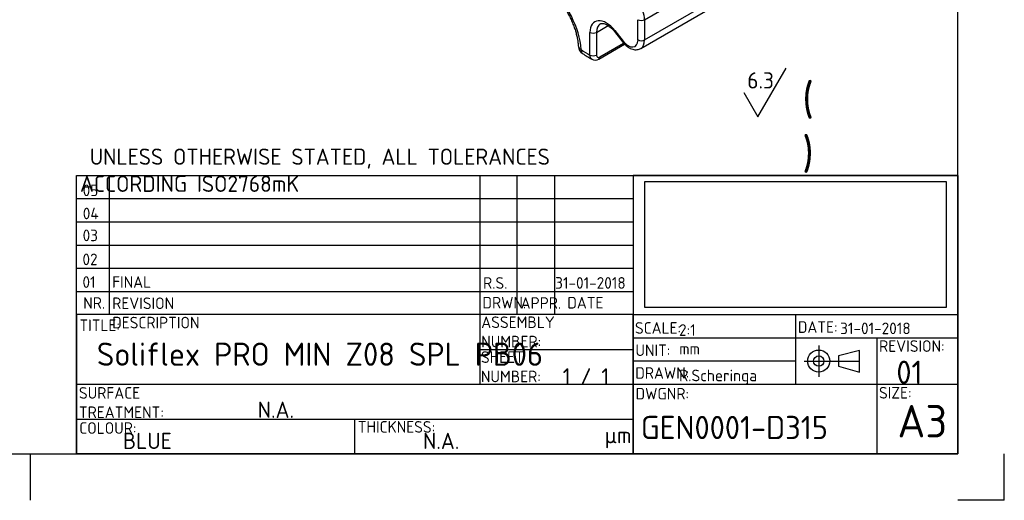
# Paper-space layout 'Sheet1' of a CAD drawing. Header units: millimetres. Extents: x 0 to 420, y 0 to 297.
# Tile 4 of 8: x 208 to 420, y 0 to 104. Entities that reach past the tile are written whole.
import ezdxf
from ezdxf.enums import TextEntityAlignment as Align
from ezdxf.lldxf.tags import DXFTag

# ---------------------------------------------------------------- set-up
doc = ezdxf.new("R2010")
doc.units = ezdxf.units.MM
doc.layers.add('Default', color=7, linetype='Continuous')
doc.layers.add('GEN0001-D315_MIN', color=7, linetype='Continuous')
doc.styles.add('SEACAD_Solid_Edge_ISO', font='seiso.ttf')
tags = doc.linetypes.add('CENTER2', pattern=[28.575, 19.05, -3.175, 3.175, -3.175]).pattern_tags.tags
tags[10:11] = [DXFTag(74, 4), DXFTag(75, 0), DXFTag(340, '0'), DXFTag(46, 0.0), DXFTag(50, 0.0), DXFTag(44, 0.0), DXFTag(45, 0.0)]
tags[8:9] = [DXFTag(74, 4), DXFTag(75, 0), DXFTag(340, '0'), DXFTag(46, 0.0), DXFTag(50, 0.0), DXFTag(44, 0.0), DXFTag(45, 0.0)]
tags[6:7] = [DXFTag(74, 4), DXFTag(75, 0), DXFTag(340, '0'), DXFTag(46, 0.0), DXFTag(50, 0.0), DXFTag(44, 0.0), DXFTag(45, 0.0)]
tags[4:5] = [DXFTag(74, 4), DXFTag(75, 0), DXFTag(340, '0'), DXFTag(46, 0.0), DXFTag(50, 0.0), DXFTag(44, 0.0), DXFTag(45, 0.0)]
picture_1 = doc.add_image_def('image1.jpg', size_in_pixel=(1519, 635))

# ---------------------------------------------------------------- blocks, each defined once
blk = doc.blocks.new('ISO2768_medium')
at = {"layer": 'Default', "insert": (0.73, 5.79), "char_height": 3.5, "width": 125.2125, "attachment_point": 1}
blk.add_mtext('{\\fSolid Edge ISO|b0||i0||c0|p34;\\C7;\\H3.5;\\W1.; UNLESS OTHERWISE STATED, ALL TOLERANCES ACCORDING ISO2768mK }', dxfattribs=at)
blk = doc.blocks.new('SE3')
at = {"layer": 'GEN0001-D315_MIN', "color": 7, "linetype": 'Continuous'}
for p, q in [((342.44, 103.56), (390.53, 131.32)), ((342.44, 99.2), (390.53, 126.96)), ((341.62, 97.37), (389.7, 125.13)), ((332.08, 100.83), (334.6, 102.29)), ((341.03, 99.2), (341.03, 103.56)), ((342.44, 103.56), (342.44, 99.2)), ((330.66, 95.94), (330.66, 100.83)), ((332.08, 100.83), (332.08, 95.94)), ((335.94, 101.03), (337.74, 98.74)), ((336.02, 101.24), (337.82, 98.95)), ((332.58, 95.07), (338.15, 98.29)), ((332.79, 95.53), (337.94, 98.5))]:
    blk.add_line(p, q, dxfattribs=at)
for centre, radius, start, end in [((330.17, 97.94), 2, 183.6357, 237.092), ((363.42, 149.3), 63.18, 237.0822, 239.2106), ((331.78, 96.28), 1.44, 239.9137, 303.5256)]:
    blk.add_arc(centre, radius, start, end, dxfattribs=at)
for centre, major_axis, ratio, start_param, end_param in [((319.59, 101.61), (6.5, -11.26), 0.57735, 0.861416, 3.327375), ((339.62, 105.19), (-2, 3.46), 0.57735, 3.926991, 6.039226), ((334.2, 98.79), (2.5, -4.33), 0.57735, 1.814756, 3.926991), ((334.91, 99.2), (2, -3.46), 0.57735, 3.143454, 3.926991), ((341.74, 103.97), (-1, 0), 0.57735, 0.785398, 2.356194), ((331.37, 101.24), (-1, 0), 0.57735, 0.785398, 2.356194), ((336.73, 101.64), (0.786, 0.618), 0.197222, 2.511874, 3.141593), ((330.17, 97.94), (2, 0.13), 0.531836, 3.142823, 3.891765), ((338.52, 99.36), (0.786, 0.618), 0.197222, 2.511874, 3.141782), ((338.91, 100.42), (-1.5, 2.6), 0.57735, 1.814756, 3.926991), ((341.74, 99.61), (-1, 0), 0.57735, 0.785398, 2.356194), ((339.62, 100.83), (-2, 3.46), 0.57735, 3.140244, 3.926991), ((330.17, 97.94), (1.09, 1.68), 0.541475, 2.384604, 3.142005), ((331.37, 145.57), (30.65, -53.09), 0.57735, -0.845752, -0.801712), ((331.37, 96.35), (-1, 0), 0.57735, 0.785398, 2.356194), ((332.08, 95.94), (-0.5, 0.866), 0.57735, 3.146385, 3.926991)]:
    blk.add_ellipse(centre, major_axis=major_axis, ratio=ratio, start_param=start_param, end_param=end_param, dxfattribs=at)
for points, knots in [([(315.52, 111.95), (315.62, 112.01), (315.82, 112.12), (316.21, 112.23), (316.66, 112.3), (317.17, 112.29), (317.73, 112.22), (318.34, 112.06), (318.98, 111.83), (319.65, 111.51), (320.34, 111.12), (321.04, 110.64), (321.74, 110.09), (322.44, 109.47), (323.13, 108.78), (323.8, 108.02), (324.44, 107.21), (325.05, 106.36), (325.62, 105.46), (326.14, 104.53), (326.61, 103.58), (327.03, 102.62), (327.38, 101.66), (327.68, 100.71), (327.91, 99.77), (328.07, 98.89), (328.15, 98.22), (328.17, 97.9), (328.17, 97.81)], [0, 0, 0, 0, 0.034219, 0.078254, 0.118999, 0.15776, 0.198925, 0.238824, 0.278105, 0.317168, 0.35621, 0.39533, 0.434593, 0.474022, 0.513612, 0.553347, 0.593202, 0.633148, 0.673153, 0.713187, 0.753215, 0.793196, 0.833098, 0.872889, 0.912539, 0.952019, 0.989188, 1, 1, 1, 1]), ([(332.91, 102.65), (332.92, 102.67), (332.99, 102.71), (333.14, 102.75), (333.39, 102.77), (333.69, 102.72), (334.04, 102.61), (334.44, 102.41), (334.85, 102.13), (335.27, 101.78), (335.64, 101.39), (335.85, 101.15), (335.94, 101.03)], [0, 0, 0, 0, 0.036523, 0.162418, 0.271853, 0.375778, 0.4864, 0.595227, 0.704067, 0.813675, 0.924269, 1, 1, 1, 1]), ([(337.74, 98.74), (337.82, 98.65), (338.01, 98.41), (338.39, 98.03), (338.86, 97.66), (339.37, 97.36), (339.88, 97.17), (340.38, 97.08), (340.83, 97.09), (341.26, 97.18), (341.48, 97.3), (341.61, 97.37)], [0, 0, 0, 0, 0.067867, 0.19403, 0.321821, 0.451585, 0.582592, 0.695149, 0.80266, 0.906664, 1, 1, 1, 1]), ([(332.08, 95.94), (332.08, 95.72), (332.16, 95.56), (332.42, 95.4), (332.6, 95.42), (332.79, 95.53)], [0, 0, 0, 0, 0.5, 0.5, 1, 1, 1, 1])]:
    blk.add_open_spline(points, degree=3, knots=knots, dxfattribs=at)
blk.add_open_spline([(331.06, 95.03), (330.81, 95.18), (330.66, 95.51), (330.66, 95.94)], degree=3, dxfattribs=at)
blk = doc.blocks.new('SEANNOT_GROUP')
at = {"layer": 'Default', "color": 7, "linetype": 'Continuous'}
for p, q in [((366.89, 82.6), (372.95, 93.1)), ((363.86, 87.85), (366.89, 82.6))]:
    blk.add_line(p, q, dxfattribs=at)
at = {"layer": 'Default', "color": 7, "linetype": 'Continuous', "style": 'SEACAD_Solid_Edge_ISO'}
blk.add_text('6.3', height=3.5, dxfattribs=at).set_placement((364.59, 92.23), align=Align.TOP_LEFT)
blk = doc.blocks.new('AB_title_1')
at = {"layer": 'Default', "color": 7, "linetype": 'Continuous'}
for p, q in [((-190, 0), (-190, 60)), ((-190, 60), (0, 60)), ((-190, 60), (-70, 60)), ((-190, 30), (-190, 60)), ((-183, 60), (-183, 30)), ((-103, 15), (-103, 60)), ((-95, 30), (-95, 60)), ((-87, 60), (-87, 30)), ((0, 60), (-70, 60)), ((-70, 60), (-70, 30)), ((-70, 60), (-70, 30)), ((0, 60), (0, 0)), ((0, 30), (0, 60)), ((-190, 55), (-70, 55)), ((-190, 50), (-70, 50)), ((-190, 45), (-70, 45)), ((-190, 40), (-70, 40)), ((-190, 35), (-70, 35)), ((-70, 30), (-190, 30)), ((-70, 30), (-190, 30)), ((-190, 30), (-190, 0)), ((-70, 30), (0, 30)), ((-70, 30), (-70, 0)), ((-70, 0), (-70, 30)), ((-35, 30), (-35, 15)), ((-70, 25), (0, 25)), ((-17.5, 25), (-17.5, 0)), ((-103, 22.5), (-70, 22.5)), ((-21.2, 22.26), (-25.72, 21.12)), ((-21.2, 17.61), (-21.2, 22.26)), ((-35, 20), (-70, 20)), ((-25.72, 21.12), (-25.72, 18.88)), ((-25.72, 18.88), (-21.2, 17.61)), ((-190, 15), (0, 15)), ((-190, 7.5), (-70, 7.5)), ((-130, 0), (-130, 7.5)), ((0, 0), (-190, 0)), ((-190, 0), (-70, 0))]:
    blk.add_line(p, q, dxfattribs=at)
at = {"layer": 'Default', "color": 7, "linetype": 'CENTER2'}
for p, q in [((-30, 23.39), (-30, 16.58)), ((-21.2, 19.94), (-33.16, 19.94))]:
    blk.add_line(p, q, dxfattribs=at)
at = {"layer": 'Default', "color": 7, "linetype": 'Continuous'}
for radius in [2.37, 1.12]:
    blk.add_circle((-30, 20), radius, dxfattribs=at)
at = {"layer": 'Default', "attachment_point": 1}
for s, insert, char_height, width in [('{\\fSolid Edge ISO|b0||i0||c0|p34;\\C7;\\H2.5;\\W1.;NR.}', (-188.57, 33.77), 2.5, 3.8125), ('{\\fSolid Edge ISO|b0||i0||c0|p34;\\C7;\\H2.5;\\W1.;NR.}', (-188.57, 33.77), 2.5, 3.8125), ('{\\fSolid Edge ISO|b0||i0||c0|p34;\\C7;\\H2.5;\\W1.;REVISION DESCRIPTION}', (-182.32, 33.71), 2.5, 28.0625), ('{\\fSolid Edge ISO|b0||i0||c0|p34;\\C7;\\H2.5;\\W1.;DRWN.\\P}', (-102.5, 33.84), 2.5, 7.8125), ('{\\fSolid Edge ISO|b0||i0||c0|p34;\\C7;\\H2.5;\\W1.;APPR.}', (-94.27, 33.76), 2.5, 6.75), ('{\\fSolid Edge ISO|b0||i0||c0|p34;\\C7;\\H2.5;\\W1.;DATE}', (-84.21, 33.82), 2.5, 6.1875), ('{\\fSolid Edge ISO|b0||i0||c0|p34;\\C7;\\H2.5;\\W1.;TITLE:}', (-189.38, 28.97), 2.5, 7.125), ('{\\fSolid Edge ISO|b0||i0||c0|p34;\\C7;\\H2.5;\\W1.;ASSEMBLY NUMBER:}', (-102.76, 29.62), 2.5, 24.25), ('{\\fSolid Edge ISO|b0||i0||c0|p34;\\C7;\\H2.5;\\W1.;SCALE:\\P}', (-69.62, 28.39), 2.5, 7.6875), ('{\\fSolid Edge ISO|b0||i0||c0|p34;\\C7;\\H2.5;\\W1.;DATE:}', (-34.51, 28.58), 2.5, 6.625), ('{\\fSolid Edge ISO|b0||i0||c0|p34;\\C7;\\H2.5;\\W1.;UNIT:}', (-69.52, 23.58), 2.5, 6.125), ('{\\fSolid Edge ISO|b0||i0||c0|p34;\\C7;\\H2.5;\\W1.;REVISION:}', (-16.99, 24.48), 2.5, 11.5625), ('{\\fSolid Edge ISO|b0||i0||c0|p34;\\C7;\\H2.5;\\W1.;SHEET NUMBER:}', (-102.83, 22.1), 2.5, 19.5), ('{\\fSolid Edge ISO|b0||i0||c0|p34;\\C7;\\H2.5;\\W1.;mm}', (-60.09, 23.91), 2.5, 4.125), ('{\\fSolid Edge ISO|b0||i0||c0|p34;\\C7;\\H2.5;\\W1.;DRAWN:\\P}', (-69.55, 18.68), 2.5, 9.25), ('{\\fSolid Edge ISO|b0||i0||c0|p34;\\C7;\\H2.5;\\W1.;SURFACE TREATMENT:}', (-189.49, 14.39), 2.5, 26.9375), ('{\\fSolid Edge ISO|b0||i0||c0|p34;\\C7;\\H2.5;\\W1.;DWGNR:}', (-69.49, 14.22), 2.5, 9.4375), ('{\\fSolid Edge ISO|b0||i0||c0|p34;\\C7;\\H2.5;\\W1.;SIZE:}', (-17.01, 14.42), 2.5, 5.9375), ('{\\fSolid Edge ISO|b0||i0||c0|p34;\\C7;\\H2.5;\\W1.;COLOUR:}', (-189.42, 6.82), 2.5, 9.6875), ('{\\fSolid Edge ISO|b0||i0||c0|p34;\\C7;\\H2.5;\\W1.;THICKNESS:}', (-129.38, 7.07), 2.5, 13.9375), ('{\\fSolid Edge ISO|b0||i0||c0|p34;\\C7;\\H3.5;\\W1.;µm}', (-76.18, 5.79), 3.5, 5.075)]:
    blk.add_mtext(s, dxfattribs=dict(at, insert=insert, char_height=char_height, width=width))
at = {"layer": 'Default', "style": 'SEACAD_Solid_Edge_ISO'}
for tag, height, p in [('ABREV05', 2.5, (-188.68, 54.79)), ('AB_REV_DESCR_05', 2.5, (-182.3, 54.78)), ('ABDRWN05', 2.5, (-102.35, 54.85)), ('ABAPPR05', 2.5, (-94.34, 54.85)), ('REVDATE05', 2.5, (-86.71, 54.86)), ('ABREV04', 2.5, (-188.66, 49.8)), ('AB_REV_DESCR_04', 2.5, (-182.27, 49.79)), ('ABDRWN04', 2.5, (-102.31, 49.83)), ('ABAPPR04', 2.5, (-94.4, 49.86)), ('REVDATE04', 2.5, (-86.79, 49.87)), ('ABREV03', 2.5, (-188.69, 45.08)), ('AB_REV_DESCR_03', 2.5, (-182.31, 45.07)), ('ABDRWN03', 2.5, (-102.26, 45)), ('ABAPPR03', 2.5, (-94.38, 44.97)), ('REVDATE03', 2.5, (-86.78, 44.97)), ('ABREV02', 2.5, (-188.73, 39.9)), ('AB_REV_DESCR_02', 2.5, (-182.34, 39.91)), ('ABDRWN02', 2.5, (-102.36, 39.95)), ('ABAPPR02', 2.5, (-94.41, 40)), ('REVDATE02', 2.5, (-86.86, 40.09)), ('ABREV01', 2.5, (-188.73, 35.02)), ('AB_REV_DESCR_01', 2.5, (-182.33, 35.04)), ('ABDRWN01', 2.5, (-102.37, 34.83)), ('ABAPPR01', 2.5, (-94.4, 34.84)), ('REVDATE01', 2.5, (-86.82, 34.84)), ('SCALE', 2.5, (-60.13, 24.69)), ('CREATION_DATE', 2.5, (-25.39, 25.04)), ('PART TITLE', 5, (-185.63, 17.48)), ('ASSEMBLYNUMBER', 2.5, (-102.78, 22.03)), ('REVISION', 5, (-13.27, 13.58)), ('SHEETNUMBER', 3.5, (-85.19, 13.91)), ('DRAWN', 2.5, (-60.1, 14.89)), ('DWGNR', 5, (-68.35, 1.69)), ('COLOUR', 3.5, (-180, 0)), ('THICKNESS', 3.5, (-115.32, 0))]:
    blk.add_attdef(tag, text='', height=height, dxfattribs=at).set_placement(p, align=Align.BOTTOM_LEFT)
blk.add_attdef('SURFACE TREATMENT', text='', height=3.5, dxfattribs=at).set_placement((-147.03, 9.5), align=Align.MIDDLE_CENTER)
image = blk.add_image(picture_1, insert=(-67.5, 31.55), size_in_units=(65, 27.17))

psp = doc.layouts.new('Sheet1')

# ---------------------------------------------------------------- linework, layer by layer
at = {"layer": 'Default', "color": 7, "linetype": 'Continuous'}
for p, q in [((410, 10), (410, 287)), ((10, 10), (410, 10)), ((210, 10), (210, 0)), ((420, 0), (420, 10)), ((420, 0), (410, 0))]:
    psp.add_line(p, q, dxfattribs=at)

# ---------------------------------------------------------------- block references
at = {"layer": 'Default'}
for name in ['SE3', 'SEANNOT_GROUP']:
    psp.add_blockref(name, (0, 0), dxfattribs=at)
at = {"layer": 'Default', "color": 7}
psp.add_blockref('ISO2768_medium', (220, 70), dxfattribs=at)
ref = psp.add_blockref('AB_title_1', (410, 10), dxfattribs=at)
ref.add_attrib('SCALE', '2:1', dxfattribs={"color": 7, "height": 2.5, "style": 'SEACAD_Solid_Edge_ISO'}).set_placement((349.869, 34.687), align=Align.BOTTOM_LEFT)
ref.add_attrib('DRAWN', 'R.Scheringa', dxfattribs={"color": 7, "height": 2.5, "style": 'SEACAD_Solid_Edge_ISO'}).set_placement((349.895, 24.894), align=Align.BOTTOM_LEFT)
ref.add_attrib('DWGNR', 'GEN0001-D315', dxfattribs={"color": 7, "height": 5, "style": 'SEACAD_Solid_Edge_ISO'}).set_placement((341.648, 11.687), align=Align.BOTTOM_LEFT)
ref.add_attrib('REVISION', '01', dxfattribs={"color": 7, "height": 5, "style": 'SEACAD_Solid_Edge_ISO'}).set_placement((396.728, 23.583), align=Align.BOTTOM_LEFT)
ref.add_attrib('ABREV01', '01', dxfattribs={"color": 7, "height": 2.5, "style": 'SEACAD_Solid_Edge_ISO'}).set_placement((221.268, 45.02), align=Align.BOTTOM_LEFT)
ref.add_attrib('ABREV02', '02', dxfattribs={"color": 7, "height": 2.5, "style": 'SEACAD_Solid_Edge_ISO'}).set_placement((221.267, 49.904), align=Align.BOTTOM_LEFT)
ref.add_attrib('ABREV03', '03', dxfattribs={"color": 7, "height": 2.5, "style": 'SEACAD_Solid_Edge_ISO'}).set_placement((221.307, 55.076), align=Align.BOTTOM_LEFT)
ref.add_attrib('ABREV04', '04', dxfattribs={"color": 7, "height": 2.5, "style": 'SEACAD_Solid_Edge_ISO'}).set_placement((221.337, 59.803), align=Align.BOTTOM_LEFT)
ref.add_attrib('ABREV05', '05', dxfattribs={"color": 7, "height": 2.5, "style": 'SEACAD_Solid_Edge_ISO'}).set_placement((221.315, 64.789), align=Align.BOTTOM_LEFT)
ref.add_attrib('AB_REV_DESCR_01', 'FINAL', dxfattribs={"color": 7, "height": 2.5, "style": 'SEACAD_Solid_Edge_ISO'}).set_placement((227.669, 45.036), align=Align.BOTTOM_LEFT)
ref.add_attrib('REVDATE01', '31-01-2018', dxfattribs={"color": 7, "height": 2.5, "style": 'SEACAD_Solid_Edge_ISO'}).set_placement((323.178, 44.842), align=Align.BOTTOM_LEFT)
ref.add_attrib('PART TITLE', 'Soliflex PRO MIN Z08 SPL PB06', dxfattribs={"color": 7, "height": 5, "style": 'SEACAD_Solid_Edge_ISO'}).set_placement((224.37, 27.481), align=Align.BOTTOM_LEFT)
ref.add_attrib('SURFACE TREATMENT', 'N.A.', dxfattribs={"color": 7, "height": 3.5, "style": 'SEACAD_Solid_Edge_ISO'}).set_placement((262.967, 19.5), align=Align.MIDDLE_CENTER)
ref.add_attrib('COLOUR', 'BLUE', dxfattribs={"color": 7, "height": 3.5, "style": 'SEACAD_Solid_Edge_ISO'}).set_placement((230, 10), align=Align.BOTTOM_LEFT)
ref.add_attrib('THICKNESS', 'N.A.', dxfattribs={"color": 7, "height": 3.5, "style": 'SEACAD_Solid_Edge_ISO'}).set_placement((294.68, 10), align=Align.BOTTOM_LEFT)
ref.add_attrib('ABDRWN01', 'R.S.', dxfattribs={"color": 7, "height": 2.5, "style": 'SEACAD_Solid_Edge_ISO'}).set_placement((307.631, 44.832), align=Align.BOTTOM_LEFT)
ref.add_attrib('ASSEMBLYNUMBER', '-', dxfattribs={"color": 7, "height": 2.5, "style": 'SEACAD_Solid_Edge_ISO'}).set_placement((307.215, 32.03), align=Align.BOTTOM_LEFT)
ref.add_attrib('SHEETNUMBER', '1 / 1', dxfattribs={"color": 7, "height": 3.5, "style": 'SEACAD_Solid_Edge_ISO'}).set_placement((324.81, 23.907), align=Align.BOTTOM_LEFT)
ref.add_attrib('CREATION_DATE', '31-01-2018', dxfattribs={"color": 7, "height": 2.5, "style": 'SEACAD_Solid_Edge_ISO'}).set_placement((384.614, 35.041), align=Align.BOTTOM_LEFT)

# ---------------------------------------------------------------- texts
at = {"layer": 'Default', "char_height": 7, "attachment_point": 1}
for s, insert, width in [('{\\fSolid Edge ISO|b0||i0||c0|p34;\\C7;\\H7.;\\W1.;(     )\\P}', (376.439, 89.892), 19.60001), ('{\\fSolid Edge ISO|b0||i0||c0|p34;\\C7;\\H7.;\\W1.;A3}', (396.976, 20.544), 8.22501)]:
    psp.add_mtext(s, dxfattribs=dict(at, insert=insert, width=width))

doc.saveas('drawing.dxf')
